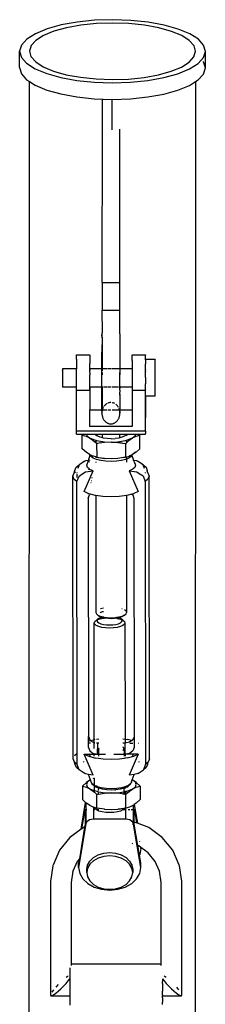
# Model space of a CAD drawing. Extents: x -128 to 129, y -112 to 118.
# Tile 7 of 7: x 0.6 to 3.26, y 103.49 to 117.54. Entities that reach past the tile are written whole.
import ezdxf

# ---------------------------------------------------------------- set-up
doc = ezdxf.new("R2010")
doc.units = 0
doc.header["$MEASUREMENT"] = 0
doc.layers.get('0').update_dxf_attribs({"linetype": 'CONTINUOUS'})

msp = doc.modelspace()

# ---------------------------------------------------------------- linework, layer by layer
for p, q in [((1.196, 117.468), (0.995, 117.412)), ((1.426, 117.51), (1.196, 117.468)), ((1.479, 117.466), (1.274, 117.429)), ((1.675, 117.535), (1.426, 117.51)), ((1.702, 117.489), (1.479, 117.466)), ((1.934, 117.543), (1.675, 117.535)), ((1.934, 117.496), (1.702, 117.489)), ((2.193, 117.534), (1.934, 117.543)), ((2.165, 117.488), (1.934, 117.496)), ((2.388, 117.465), (2.165, 117.488)), ((2.442, 117.509), (2.193, 117.534)), ((2.593, 117.427), (2.388, 117.465)), ((2.671, 117.467), (2.442, 117.509)), ((2.871, 117.41), (2.671, 117.467)), ((0.829, 117.344), (0.706, 117.267)), ((0.995, 117.412), (0.829, 117.344)), ((0.945, 117.318), (0.835, 117.248)), ((1.093, 117.379), (0.945, 117.318)), ((1.274, 117.429), (1.093, 117.379)), ((2.773, 117.377), (2.593, 117.427)), ((2.92, 117.316), (2.773, 117.377)), ((3.036, 117.342), (2.871, 117.41)), ((3.029, 117.246), (2.92, 117.316)), ((3.158, 117.264), (3.036, 117.342)), ((0.63, 117.182), (0.604, 117.094)), ((0.706, 117.267), (0.63, 117.182)), ((0.767, 117.173), (0.744, 117.094)), ((0.835, 117.248), (0.767, 117.173)), ((3.096, 117.17), (3.029, 117.246)), ((3.233, 117.179), (3.158, 117.264)), ((3.258, 117.091), (3.233, 117.179)), ((0.604, 117.094), (0.629, 117.006)), ((0.604, 116.859), (0.604, 117.094)), ((0.744, 117.094), (0.766, 117.016)), ((3.095, 117.013), (3.119, 117.092)), ((3.119, 117.092), (3.096, 117.17)), ((3.232, 117.004), (3.258, 117.091)), ((3.258, 116.856), (3.258, 117.091)), ((0.629, 117.006), (0.704, 116.922)), ((0.704, 116.922), (0.826, 116.844)), ((0.766, 117.016), (0.833, 116.94)), ((0.833, 116.94), (0.942, 116.87)), ((2.917, 116.868), (3.027, 116.937)), ((3.027, 116.937), (3.095, 117.013)), ((3.033, 116.841), (3.156, 116.919)), ((3.156, 116.919), (3.232, 117.004)), ((3.233, 116.944), (3.232, 116.946)), ((3.258, 116.856), (3.233, 116.944)), ((0.604, 116.859), (0.629, 116.771)), ((0.629, 116.771), (0.704, 116.687)), ((0.826, 116.844), (0.991, 116.775)), ((0.942, 116.87), (1.089, 116.809)), ((0.991, 116.775), (1.191, 116.719)), ((1.089, 116.809), (1.269, 116.758)), ((1.269, 116.758), (1.474, 116.721)), ((2.383, 116.72), (2.589, 116.757)), ((2.589, 116.757), (2.769, 116.807)), ((2.666, 116.718), (2.867, 116.773)), ((2.769, 116.807), (2.917, 116.868)), ((2.867, 116.773), (3.033, 116.841)), ((3.156, 116.684), (3.232, 116.768)), ((3.232, 116.768), (3.258, 116.856)), ((0.704, 116.687), (0.743, 116.661)), ((0.739, 102.642), (0.743, 116.661)), ((0.743, 116.661), (0.826, 116.609)), ((0.826, 116.609), (0.991, 116.54)), ((1.191, 116.719), (1.42, 116.677)), ((1.42, 116.677), (1.669, 116.651)), ((1.474, 116.721), (1.697, 116.698)), ((1.669, 116.651), (1.928, 116.642)), ((1.697, 116.698), (1.928, 116.69)), ((1.928, 116.69), (2.16, 116.697)), ((1.928, 116.642), (2.187, 116.651)), ((2.16, 116.697), (2.383, 116.72)), ((2.187, 116.651), (2.436, 116.676)), ((2.436, 116.676), (2.666, 116.718)), ((3.033, 116.606), (3.118, 116.66)), ((3.118, 116.66), (3.114, 102.824)), ((3.118, 116.66), (3.156, 116.684)), ((0.991, 116.54), (1.191, 116.484)), ((1.191, 116.484), (1.42, 116.442)), ((2.436, 116.441), (2.666, 116.482)), ((2.666, 116.482), (2.867, 116.538)), ((2.867, 116.538), (3.033, 116.606)), ((1.42, 116.442), (1.669, 116.416)), ((1.669, 116.416), (1.928, 116.407)), ((1.788, 115.981), (1.788, 116.412)), ((1.928, 116.407), (2.187, 116.416)), ((1.928, 115.97), (1.928, 116.407)), ((2.187, 116.416), (2.436, 116.441)), ((1.785, 113.794), (1.788, 115.981)), ((2.035, 113.794), (2.038, 115.979)), ((1.785, 113.794), (1.79, 113.794)), ((1.785, 113.794), (1.785, 113.401)), ((1.79, 113.768), (1.79, 113.794)), ((1.79, 113.794), (2.035, 113.794)), ((1.79, 113.71), (1.79, 113.74)), ((2.035, 113.401), (2.035, 113.794)), ((1.79, 113.611), (1.79, 113.645)), ((1.79, 113.54), (1.79, 113.576)), ((1.785, 113.401), (2.035, 113.401)), ((1.786, 113.08), (1.785, 113.401)), ((1.79, 113.435), (1.79, 113.47)), ((2.036, 113.062), (2.035, 113.401)), ((1.782, 113.013), (1.779, 112.799)), ((1.78, 113.048), (1.781, 113.056)), ((1.78, 113.039), (1.78, 113.048)), ((1.78, 113.03), (1.78, 113.039)), ((1.781, 113.022), (1.78, 113.03)), ((1.781, 113.056), (1.782, 113.065)), ((1.782, 113.013), (1.781, 113.022)), ((1.782, 113.065), (1.784, 113.073)), ((1.784, 113.004), (1.782, 113.013)), ((1.784, 113.073), (1.786, 113.08)), ((1.784, 113.004), (1.784, 113.073)), ((1.786, 112.998), (1.784, 113.004)), ((1.786, 112.563), (1.786, 112.998)), ((2.036, 113.062), (2.036, 113.056)), ((2.036, 113.056), (2.037, 113.048)), ((2.037, 113.022), (2.036, 113.016)), ((2.036, 113.016), (2.037, 112.799)), ((2.037, 113.048), (2.038, 113.039)), ((2.038, 113.039), (2.037, 113.03)), ((2.037, 113.03), (2.037, 113.022)), ((1.416, 112.758), (1.417, 112.762)), ((1.417, 112.742), (1.416, 112.758)), ((1.416, 112.73), (1.417, 112.742)), ((1.417, 112.7), (1.416, 112.73)), ((1.417, 112.7), (1.416, 112.68)), ((1.416, 112.68), (1.416, 112.563)), ((1.417, 112.762), (1.608, 112.762)), ((1.608, 112.758), (1.608, 112.762)), ((1.608, 112.758), (1.609, 112.742)), ((1.609, 112.742), (1.608, 112.73)), ((1.608, 112.73), (1.609, 112.7)), ((1.609, 112.7), (1.608, 112.68)), ((1.608, 112.68), (1.609, 112.637)), ((1.779, 112.563), (1.779, 112.799)), ((2.037, 112.799), (2.036, 112.599)), ((2.212, 112.68), (2.211, 112.612)), ((2.212, 112.762), (2.404, 112.762)), ((2.212, 112.762), (2.212, 112.758)), ((2.212, 112.742), (2.212, 112.758)), ((2.212, 112.73), (2.212, 112.742)), ((2.212, 112.7), (2.212, 112.73)), ((2.212, 112.68), (2.212, 112.7)), ((2.403, 112.73), (2.404, 112.743)), ((2.404, 112.7), (2.403, 112.73)), ((2.404, 112.691), (2.403, 112.68)), ((2.403, 112.68), (2.404, 112.671)), ((2.404, 112.762), (2.404, 112.758)), ((2.404, 112.743), (2.404, 112.758)), ((2.404, 112.695), (2.404, 112.7)), ((2.404, 112.691), (2.404, 112.695)), ((2.541, 112.695), (2.404, 112.695)), ((2.541, 112.695), (2.541, 112.692)), ((2.541, 112.68), (2.541, 112.692)), ((2.541, 112.671), (2.541, 112.68)), ((1.216, 112.563), (1.216, 112.562)), ((1.416, 112.563), (1.216, 112.563)), ((1.216, 112.562), (1.216, 112.556)), ((1.216, 112.556), (1.216, 112.551)), ((1.216, 112.551), (1.216, 112.54)), ((1.216, 112.533), (1.216, 112.54)), ((1.416, 112.301), (1.416, 112.563)), ((1.608, 112.612), (1.609, 112.637)), ((1.608, 112.563), (1.608, 112.612)), ((1.608, 112.562), (1.608, 112.563)), ((1.779, 112.563), (1.608, 112.563)), ((1.608, 112.559), (1.608, 112.562)), ((1.608, 112.562), (1.609, 112.559)), ((1.608, 112.559), (1.609, 112.559)), ((1.608, 112.559), (1.608, 112.556)), ((1.609, 112.559), (1.608, 112.556)), ((1.608, 112.556), (1.608, 112.551)), ((1.609, 112.546), (1.608, 112.551)), ((1.609, 112.54), (1.609, 112.546)), ((1.609, 112.54), (1.609, 112.533)), ((1.786, 112.563), (1.779, 112.563)), ((1.779, 112.301), (1.779, 112.563)), ((1.786, 112.533), (1.786, 112.563)), ((1.803, 112.563), (1.786, 112.563)), ((1.852, 112.563), (1.808, 112.563)), ((1.907, 112.563), (1.86, 112.563)), ((1.962, 112.563), (1.915, 112.563)), ((2.016, 112.563), (1.969, 112.563)), ((2.036, 112.563), (2.02, 112.563)), ((2.036, 112.599), (2.036, 112.563)), ((2.036, 112.563), (2.036, 112.545)), ((2.211, 112.563), (2.036, 112.563)), ((2.036, 112.545), (2.036, 112.533)), ((2.211, 112.612), (2.211, 112.563)), ((2.211, 112.563), (2.211, 112.301)), ((2.403, 112.612), (2.404, 112.634)), ((2.404, 112.583), (2.403, 112.612)), ((2.403, 112.559), (2.404, 112.562)), ((2.403, 112.559), (2.404, 112.559)), ((2.403, 112.559), (2.404, 112.556)), ((2.404, 112.671), (2.404, 112.648)), ((2.404, 112.648), (2.404, 112.634)), ((2.404, 112.563), (2.404, 112.583)), ((2.404, 112.562), (2.404, 112.563)), ((2.404, 112.559), (2.404, 112.562)), ((2.404, 112.556), (2.404, 112.559)), ((2.404, 112.556), (2.404, 112.552)), ((2.404, 112.546), (2.404, 112.552)), ((2.404, 112.544), (2.404, 112.546)), ((2.404, 112.54), (2.404, 112.544)), ((2.404, 112.533), (2.404, 112.54)), ((2.54, 112.583), (2.541, 112.602)), ((2.541, 112.544), (2.54, 112.583)), ((2.54, 112.522), (2.541, 112.544)), ((2.541, 112.648), (2.541, 112.671)), ((2.541, 112.634), (2.541, 112.648)), ((2.541, 112.602), (2.541, 112.634)), ((1.216, 112.533), (1.216, 112.507)), ((1.216, 112.507), (1.216, 112.477)), ((1.216, 112.477), (1.216, 112.443)), ((1.216, 112.443), (1.216, 112.324)), ((1.608, 112.529), (1.609, 112.533)), ((1.609, 112.508), (1.608, 112.529)), ((1.608, 112.443), (1.609, 112.477)), ((1.608, 112.439), (1.608, 112.443)), ((1.608, 112.409), (1.608, 112.439)), ((1.608, 112.347), (1.608, 112.409)), ((1.609, 112.508), (1.609, 112.488)), ((1.609, 112.488), (1.609, 112.477)), ((1.786, 112.477), (1.786, 112.508)), ((2.036, 112.533), (2.036, 112.508)), ((2.036, 112.488), (2.036, 112.508)), ((2.036, 112.477), (2.036, 112.488)), ((2.036, 112.312), (2.036, 112.477)), ((2.041, 112.477), (2.041, 112.508)), ((2.403, 112.53), (2.404, 112.533)), ((2.403, 112.53), (2.404, 112.522)), ((2.403, 112.455), (2.404, 112.522)), ((2.403, 112.439), (2.403, 112.455)), ((2.403, 112.439), (2.403, 112.386)), ((2.541, 112.478), (2.54, 112.522)), ((2.54, 112.455), (2.541, 112.478)), ((2.541, 112.41), (2.54, 112.455)), ((2.54, 112.386), (2.541, 112.41)), ((1.216, 112.324), (1.216, 112.308)), ((1.216, 112.308), (1.216, 112.301)), ((1.416, 112.301), (1.216, 112.301)), ((1.416, 112.258), (1.416, 112.301)), ((1.416, 111.671), (1.416, 112.258)), ((1.416, 112.258), (1.608, 112.258)), ((1.608, 112.346), (1.608, 112.347)), ((1.608, 112.324), (1.608, 112.346)), ((1.608, 112.308), (1.608, 112.324)), ((1.609, 112.301), (1.608, 112.308)), ((1.608, 112.301), (1.608, 112.308)), ((1.609, 112.301), (1.608, 112.258)), ((1.608, 112.258), (1.608, 112.301)), ((1.609, 112.301), (1.608, 112.301)), ((1.608, 112.258), (1.609, 111.975)), ((1.779, 112.301), (1.609, 112.301)), ((1.786, 112.301), (1.779, 112.301)), ((1.779, 112.2), (1.779, 112.301)), ((1.781, 112.217), (1.781, 112.289)), ((1.782, 112.226), (1.782, 112.298)), ((1.782, 112.191), (1.782, 112.263)), ((1.783, 112.235), (1.783, 112.301)), ((1.785, 112.243), (1.785, 112.301)), ((1.803, 112.301), (1.786, 112.301)), ((1.786, 112.249), (1.786, 112.301)), ((1.852, 112.301), (1.813, 112.301)), ((1.907, 112.301), (1.86, 112.301)), ((1.962, 112.301), (1.923, 112.301)), ((2.016, 112.301), (1.969, 112.301)), ((2.036, 112.301), (2.024, 112.301)), ((2.036, 112.312), (2.036, 112.301)), ((2.036, 112.255), (2.036, 112.301)), ((2.04, 112.301), (2.036, 112.301)), ((2.036, 112.255), (2.04, 112.301)), ((2.036, 112.255), (2.036, 112.231)), ((2.211, 112.301), (2.04, 112.301)), ((2.211, 112.301), (2.211, 112.258)), ((2.211, 112.258), (2.403, 112.258)), ((2.211, 112.258), (2.211, 111.975)), ((2.403, 112.386), (2.403, 112.346)), ((2.403, 112.321), (2.403, 112.346)), ((2.403, 112.263), (2.403, 112.321)), ((2.403, 112.263), (2.403, 112.258)), ((2.403, 112.217), (2.403, 112.258)), ((2.541, 112.343), (2.54, 112.386)), ((2.54, 112.321), (2.541, 112.343)), ((2.541, 112.282), (2.54, 112.321)), ((2.54, 112.263), (2.541, 112.282)), ((2.541, 112.231), (2.54, 112.263)), ((1.779, 112.2), (1.781, 112.209)), ((1.779, 111.984), (1.779, 112.2)), ((1.782, 112.226), (1.781, 112.217)), ((1.781, 112.217), (1.781, 112.209)), ((1.781, 112.209), (1.781, 112.2)), ((1.781, 112.2), (1.782, 112.191)), ((1.783, 112.235), (1.782, 112.226)), ((1.782, 112.191), (1.783, 112.183)), ((1.785, 112.243), (1.783, 112.235)), ((1.783, 112.183), (1.785, 112.174)), ((1.786, 112.249), (1.785, 112.243)), ((1.785, 112.174), (1.785, 112.243)), ((1.785, 112.174), (1.786, 112.168)), ((1.787, 111.975), (1.786, 112.168)), ((2.037, 112.226), (2.036, 112.231)), ((2.036, 112.2), (2.038, 112.209)), ((2.036, 112.2), (2.037, 112.191)), ((2.036, 112.186), (2.037, 112.191)), ((2.036, 112.186), (2.036, 112.148)), ((2.036, 112.148), (2.037, 111.984)), ((2.038, 112.217), (2.037, 112.226)), ((2.037, 112.191), (2.038, 112.2)), ((2.038, 112.209), (2.038, 112.217)), ((2.038, 112.2), (2.038, 112.209)), ((2.404, 112.185), (2.403, 112.217)), ((2.404, 112.17), (2.404, 112.185)), ((2.405, 111.902), (2.404, 112.17)), ((2.541, 112.17), (2.404, 112.17)), ((2.404, 112.17), (2.404, 111.902)), ((2.541, 112.217), (2.541, 112.231)), ((2.541, 112.194), (2.541, 112.217)), ((2.541, 112.185), (2.541, 112.194)), ((2.541, 112.173), (2.541, 112.185)), ((2.541, 112.17), (2.541, 112.173)), ((1.608, 111.737), (1.609, 111.975)), ((1.609, 111.975), (1.779, 111.975)), ((1.779, 111.984), (1.779, 111.975)), ((1.78, 111.968), (1.779, 111.975)), ((1.779, 111.975), (1.787, 111.975)), ((1.787, 111.975), (1.783, 111.967)), ((1.788, 111.985), (1.787, 111.975)), ((1.787, 111.975), (1.803, 111.975)), ((1.792, 111.994), (1.788, 111.985)), ((1.795, 112.002), (1.792, 111.994)), ((1.799, 112.01), (1.795, 112.002)), ((1.803, 112.017), (1.799, 112.01)), ((1.809, 112.026), (1.808, 112.025)), ((1.808, 111.975), (1.853, 111.975)), ((1.814, 112.033), (1.809, 112.026)), ((1.82, 112.04), (1.814, 112.033)), ((1.826, 112.046), (1.82, 112.04)), ((1.832, 112.052), (1.826, 112.046)), ((1.839, 112.057), (1.832, 112.052)), ((1.846, 112.062), (1.839, 112.057)), ((1.853, 112.066), (1.846, 112.062)), ((1.876, 112.076), (1.868, 112.074)), ((1.868, 111.975), (1.907, 111.975)), ((1.884, 112.078), (1.876, 112.076)), ((1.892, 112.08), (1.884, 112.078)), ((1.9, 112.081), (1.892, 112.08)), ((1.907, 112.081), (1.9, 112.081)), ((1.932, 112.078), (1.924, 112.08)), ((1.924, 111.975), (1.962, 111.975)), ((1.94, 112.076), (1.932, 112.078)), ((1.948, 112.074), (1.94, 112.076)), ((1.956, 112.07), (1.948, 112.074)), ((1.962, 112.067), (1.956, 112.07)), ((1.97, 111.975), (2.016, 111.975)), ((1.984, 112.052), (1.977, 112.057)), ((1.99, 112.046), (1.984, 112.052)), ((1.996, 112.04), (1.99, 112.046)), ((2.002, 112.033), (1.996, 112.04)), ((2.007, 112.026), (2.002, 112.033)), ((2.012, 112.018), (2.007, 112.026)), ((2.016, 112.012), (2.012, 112.018)), ((2.025, 111.994), (2.024, 111.995)), ((2.024, 111.975), (2.031, 111.976)), ((2.028, 111.985), (2.025, 111.994)), ((2.031, 111.976), (2.028, 111.985)), ((2.033, 111.967), (2.031, 111.976)), ((2.031, 111.976), (2.037, 111.975)), ((2.037, 111.984), (2.037, 111.975)), ((2.039, 111.975), (2.037, 111.984)), ((2.037, 111.968), (2.037, 111.975)), ((2.037, 111.975), (2.039, 111.975)), ((2.039, 111.975), (2.211, 111.975)), ((2.211, 111.975), (2.212, 111.737)), ((1.779, 111.959), (1.78, 111.968)), ((1.779, 111.959), (1.78, 111.948)), ((1.779, 111.941), (1.78, 111.944)), ((1.779, 111.941), (1.78, 111.938)), ((1.779, 111.931), (1.78, 111.934)), ((1.779, 111.931), (1.779, 111.929)), ((1.779, 111.929), (1.78, 111.922)), ((1.782, 111.957), (1.78, 111.948)), ((1.78, 111.948), (1.78, 111.944)), ((1.78, 111.938), (1.78, 111.935)), ((1.78, 111.935), (1.78, 111.934)), ((1.78, 111.922), (1.78, 111.919)), ((1.78, 111.919), (1.78, 111.91)), ((1.78, 111.91), (1.782, 111.9)), ((1.783, 111.967), (1.782, 111.957)), ((1.782, 111.9), (1.783, 111.891)), ((1.783, 111.891), (1.786, 111.882)), ((1.786, 111.882), (1.788, 111.873)), ((1.788, 111.873), (1.792, 111.864)), ((1.792, 111.864), (1.795, 111.855)), ((1.795, 111.855), (1.799, 111.847)), ((1.799, 111.847), (1.804, 111.839)), ((1.804, 111.839), (1.809, 111.832)), ((1.809, 111.832), (1.814, 111.825)), ((2.002, 111.825), (2.007, 111.832)), ((2.007, 111.832), (2.012, 111.839)), ((2.012, 111.839), (2.017, 111.847)), ((2.017, 111.847), (2.021, 111.855)), ((2.021, 111.855), (2.025, 111.864)), ((2.025, 111.864), (2.028, 111.873)), ((2.028, 111.873), (2.031, 111.882)), ((2.031, 111.882), (2.033, 111.891)), ((2.035, 111.957), (2.033, 111.967)), ((2.033, 111.891), (2.035, 111.9)), ((2.036, 111.948), (2.035, 111.957)), ((2.035, 111.9), (2.036, 111.91)), ((2.037, 111.959), (2.036, 111.948)), ((2.036, 111.948), (2.037, 111.941)), ((2.036, 111.91), (2.037, 111.919)), ((2.037, 111.959), (2.037, 111.968)), ((2.037, 111.948), (2.037, 111.959)), ((2.037, 111.941), (2.037, 111.948)), ((2.037, 111.941), (2.037, 111.938)), ((2.037, 111.933), (2.037, 111.938)), ((2.037, 111.934), (2.037, 111.938)), ((2.037, 111.931), (2.037, 111.934)), ((2.037, 111.933), (2.037, 111.931)), ((2.037, 111.931), (2.037, 111.929)), ((2.037, 111.925), (2.037, 111.929)), ((2.037, 111.919), (2.037, 111.925)), ((2.404, 111.902), (2.405, 111.902)), ((2.404, 111.902), (2.405, 111.868)), ((2.405, 111.868), (2.405, 111.902)), ((2.405, 111.825), (2.405, 111.868)), ((2.212, 111.737), (1.608, 111.737)), ((1.814, 111.825), (1.82, 111.818)), ((1.82, 111.818), (1.826, 111.811)), ((1.826, 111.811), (1.832, 111.806)), ((1.832, 111.806), (1.839, 111.8)), ((1.839, 111.8), (1.846, 111.795)), ((1.846, 111.795), (1.853, 111.791)), ((1.853, 111.791), (1.861, 111.787)), ((1.861, 111.787), (1.868, 111.784)), ((1.868, 111.784), (1.876, 111.781)), ((1.876, 111.781), (1.884, 111.779)), ((1.884, 111.779), (1.892, 111.778)), ((1.892, 111.778), (1.9, 111.777)), ((1.9, 111.777), (1.908, 111.777)), ((1.908, 111.777), (1.916, 111.777)), ((1.916, 111.777), (1.924, 111.778)), ((1.924, 111.778), (1.932, 111.779)), ((1.932, 111.779), (1.94, 111.781)), ((1.94, 111.781), (1.948, 111.784)), ((1.948, 111.784), (1.956, 111.787)), ((1.956, 111.787), (1.963, 111.791)), ((1.963, 111.791), (1.97, 111.795)), ((1.97, 111.795), (1.977, 111.8)), ((1.977, 111.8), (1.984, 111.806)), ((1.984, 111.806), (1.99, 111.812)), ((1.99, 111.812), (1.996, 111.818)), ((1.996, 111.818), (2.002, 111.825)), ((2.404, 111.672), (2.405, 111.796)), ((2.405, 111.796), (2.405, 111.825)), ((2.404, 111.672), (1.416, 111.671)), ((1.417, 111.646), (1.416, 111.671)), ((1.417, 111.63), (1.417, 111.646)), ((1.417, 111.63), (1.517, 111.63)), ((1.517, 111.63), (1.499, 111.614)), ((1.499, 111.422), (1.499, 111.614)), ((1.499, 111.614), (1.554, 111.6)), ((1.517, 111.63), (1.557, 111.63)), ((1.554, 111.6), (1.602, 111.577)), ((1.557, 111.63), (1.566, 111.606)), ((1.557, 111.63), (1.691, 111.63)), ((1.566, 111.606), (1.602, 111.577)), ((1.602, 111.577), (1.658, 111.552)), ((1.602, 111.577), (1.649, 111.544)), ((1.658, 111.552), (1.691, 111.543)), ((1.691, 111.63), (1.691, 111.606)), ((1.691, 111.63), (1.694, 111.63)), ((1.699, 111.618), (1.694, 111.63)), ((1.694, 111.63), (1.705, 111.63)), ((1.705, 111.613), (1.699, 111.618)), ((1.705, 111.63), (1.705, 111.613)), ((1.705, 111.63), (1.787, 111.63)), ((1.721, 111.6), (1.705, 111.613)), ((1.705, 111.613), (1.705, 111.601)), ((1.755, 111.585), (1.721, 111.6)), ((1.787, 111.577), (1.755, 111.585)), ((1.787, 111.63), (2.037, 111.631)), ((1.787, 111.611), (1.787, 111.63)), ((1.787, 111.578), (1.787, 111.611)), ((1.787, 111.577), (1.787, 111.578)), ((1.801, 111.573), (1.787, 111.577)), ((1.854, 111.566), (1.801, 111.573)), ((1.91, 111.563), (1.854, 111.566)), ((1.91, 111.563), (1.967, 111.566)), ((2.02, 111.573), (1.967, 111.566)), ((2.02, 111.573), (2.021, 111.574)), ((2.037, 111.578), (2.021, 111.574)), ((2.037, 111.631), (2.117, 111.631)), ((2.037, 111.578), (2.037, 111.631)), ((2.066, 111.585), (2.037, 111.578)), ((2.101, 111.6), (2.066, 111.585)), ((2.117, 111.614), (2.101, 111.6)), ((2.117, 111.614), (2.117, 111.631)), ((2.117, 111.631), (2.127, 111.631)), ((2.123, 111.618), (2.117, 111.614)), ((2.127, 111.631), (2.123, 111.618)), ((2.127, 111.631), (2.13, 111.631)), ((2.13, 111.631), (2.13, 111.606)), ((2.13, 111.631), (2.264, 111.631)), ((2.13, 111.544), (2.162, 111.552)), ((2.162, 111.552), (2.219, 111.577)), ((2.171, 111.544), (2.219, 111.577)), ((2.219, 111.577), (2.255, 111.606)), ((2.219, 111.577), (2.267, 111.6)), ((2.255, 111.606), (2.264, 111.631)), ((2.264, 111.631), (2.305, 111.631)), ((2.267, 111.6), (2.322, 111.615)), ((2.322, 111.615), (2.305, 111.631)), ((2.305, 111.631), (2.404, 111.631)), ((2.323, 111.422), (2.322, 111.615)), ((2.404, 111.672), (2.404, 111.646)), ((2.404, 111.646), (2.404, 111.639)), ((2.404, 111.631), (2.404, 111.639)), ((1.554, 111.372), (1.499, 111.422)), ((1.649, 111.544), (1.678, 111.518)), ((1.678, 111.518), (1.691, 111.53)), ((1.678, 111.518), (1.691, 111.505)), ((1.691, 111.543), (1.691, 111.53)), ((1.691, 111.543), (1.703, 111.54)), ((1.691, 111.53), (1.691, 111.505)), ((1.691, 111.505), (1.702, 111.496)), ((1.7, 111.538), (1.703, 111.54)), ((1.702, 111.496), (1.721, 111.5)), ((1.702, 111.496), (1.704, 111.494)), ((1.703, 111.54), (1.732, 111.533)), ((1.815, 111.511), (1.704, 111.494)), ((1.704, 111.494), (1.705, 111.301)), ((1.732, 111.533), (1.818, 111.521)), ((1.755, 111.507), (1.801, 111.513)), ((1.91, 111.517), (1.815, 111.511)), ((1.818, 111.521), (1.91, 111.517)), ((1.91, 111.517), (2.003, 111.521)), ((1.91, 111.517), (2.006, 111.511)), ((2.003, 111.521), (2.089, 111.533)), ((2.006, 111.511), (2.116, 111.494)), ((2.023, 111.513), (2.066, 111.507)), ((2.089, 111.533), (2.119, 111.541)), ((2.101, 111.501), (2.119, 111.496)), ((2.116, 111.494), (2.119, 111.496)), ((2.116, 111.494), (2.116, 111.301)), ((2.119, 111.541), (2.13, 111.544)), ((2.119, 111.541), (2.123, 111.538)), ((2.119, 111.496), (2.13, 111.507)), ((2.13, 111.544), (2.13, 111.531)), ((2.13, 111.531), (2.144, 111.519)), ((2.13, 111.531), (2.13, 111.507)), ((2.13, 111.507), (2.144, 111.519)), ((2.144, 111.519), (2.171, 111.544)), ((2.323, 111.422), (2.267, 111.372)), ((1.602, 111.339), (1.554, 111.372)), ((1.602, 111.339), (1.571, 111.364)), ((1.586, 111.255), (1.614, 111.333)), ((1.614, 111.333), (1.602, 111.339)), ((1.619, 111.331), (1.614, 111.333)), ((1.626, 111.313), (1.619, 111.331)), ((1.65, 111.316), (1.619, 111.331)), ((1.655, 111.289), (1.626, 111.313)), ((1.658, 111.314), (1.65, 111.316)), ((1.702, 111.268), (1.655, 111.289)), ((1.692, 111.305), (1.658, 111.314)), ((1.692, 111.305), (1.692, 111.291)), ((1.703, 111.302), (1.692, 111.305)), ((1.705, 111.301), (1.703, 111.302)), ((1.705, 111.301), (1.815, 111.284)), ((1.732, 111.294), (1.705, 111.301)), ((1.815, 111.284), (1.732, 111.294)), ((1.818, 111.282), (1.815, 111.284)), ((1.91, 111.278), (1.818, 111.282)), ((2.003, 111.282), (1.91, 111.278)), ((2.006, 111.284), (2.003, 111.282)), ((2.114, 111.301), (2.006, 111.284)), ((2.089, 111.295), (2.006, 111.284)), ((2.089, 111.295), (2.114, 111.301)), ((2.115, 111.301), (2.114, 111.301)), ((2.115, 111.301), (2.116, 111.301)), ((2.116, 111.301), (2.13, 111.305)), ((2.13, 111.273), (2.119, 111.268)), ((2.13, 111.305), (2.172, 111.316)), ((2.13, 111.305), (2.13, 111.281)), ((2.166, 111.289), (2.13, 111.273)), ((2.13, 111.273), (2.13, 111.231)), ((2.196, 111.313), (2.166, 111.289)), ((2.172, 111.318), (2.171, 111.317)), ((2.203, 111.332), (2.172, 111.318)), ((2.172, 111.318), (2.172, 111.316)), ((2.203, 111.332), (2.196, 111.313)), ((2.208, 111.334), (2.203, 111.332)), ((2.219, 111.339), (2.208, 111.334)), ((2.236, 111.255), (2.208, 111.334)), ((2.267, 111.372), (2.219, 111.339)), ((2.255, 111.368), (2.219, 111.339)), ((2.259, 111.377), (2.255, 111.368)), ((1.395, 111.111), (1.412, 111.157)), ((1.412, 111.157), (1.454, 111.19)), ((1.454, 111.19), (1.434, 111.14)), ((1.508, 111.227), (1.454, 111.19)), ((1.526, 111.238), (1.508, 111.227)), ((1.526, 111.238), (1.533, 111.243)), ((1.533, 111.243), (1.536, 111.243)), ((1.545, 111.248), (1.536, 111.243)), ((1.586, 111.255), (1.545, 111.248)), ((1.563, 111.186), (1.586, 111.255)), ((1.574, 111.156), (1.563, 111.186)), ((1.598, 111.136), (1.574, 111.156)), ((1.598, 111.136), (1.59, 111.116)), ((1.591, 111.23), (1.601, 111.239)), ((1.608, 111.258), (1.597, 111.256)), ((1.609, 111.127), (1.598, 111.136)), ((1.692, 111.234), (1.692, 111.223)), ((1.763, 111.252), (1.702, 111.268)), ((1.834, 111.242), (1.763, 111.252)), ((1.911, 111.239), (1.834, 111.242)), ((1.987, 111.243), (1.911, 111.239)), ((2.058, 111.253), (1.987, 111.243)), ((2.119, 111.268), (2.058, 111.253)), ((2.224, 111.137), (2.213, 111.127)), ((2.236, 111.255), (2.224, 111.257)), ((2.248, 111.156), (2.224, 111.137)), ((2.228, 111.128), (2.224, 111.137)), ((2.278, 111.248), (2.236, 111.255)), ((2.248, 111.217), (2.236, 111.255)), ((2.242, 111.222), (2.248, 111.217)), ((2.248, 111.217), (2.26, 111.186)), ((2.26, 111.186), (2.248, 111.156)), ((2.278, 111.248), (2.289, 111.243)), ((2.288, 111.242), (2.278, 111.248)), ((2.296, 111.238), (2.289, 111.243)), ((2.315, 111.227), (2.296, 111.238)), ((2.369, 111.19), (2.315, 111.227)), ((2.369, 111.19), (2.41, 111.157)), ((2.39, 111.139), (2.369, 111.19)), ((2.41, 111.157), (2.428, 111.111)), ((1.365, 111.032), (1.384, 111.08)), ((1.368, 106.997), (1.365, 111.032)), ((1.384, 110.984), (1.365, 111.032)), ((1.384, 111.08), (1.395, 111.111)), ((1.384, 111.08), (1.401, 111.094)), ((1.422, 111.083), (1.422, 111.075)), ((1.422, 111.057), (1.422, 111.011)), ((1.422, 110.953), (1.453, 111.032)), ((1.453, 111.032), (1.507, 111.069)), ((1.507, 111.069), (1.544, 111.09)), ((1.524, 110.809), (1.654, 111.107)), ((1.544, 111.09), (1.654, 111.107)), ((1.654, 111.107), (1.609, 111.127)), ((1.635, 111.008), (1.643, 111.01)), ((2.213, 111.127), (2.167, 111.107)), ((2.167, 111.107), (2.298, 110.81)), ((2.167, 111.107), (2.242, 111.096)), ((2.242, 111.096), (2.24, 111.1)), ((2.242, 111.096), (2.277, 111.09)), ((2.277, 111.09), (2.314, 111.069)), ((2.314, 111.069), (2.368, 111.033)), ((2.368, 111.033), (2.4, 110.953)), ((2.401, 111.074), (2.401, 111.082)), ((2.421, 111.095), (2.438, 111.08)), ((2.438, 111.08), (2.428, 111.111)), ((2.438, 111.08), (2.457, 111.032)), ((2.457, 111.032), (2.438, 110.985)), ((2.46, 106.998), (2.457, 111.032)), ((1.422, 110.953), (1.384, 110.984)), ((1.425, 107.076), (1.422, 110.953)), ((1.627, 110.937), (1.62, 110.933)), ((1.627, 110.967), (1.633, 110.967)), ((2.438, 110.985), (2.4, 110.953)), ((2.4, 110.953), (2.401, 110.962)), ((2.4, 110.953), (2.403, 106.919)), ((1.585, 110.783), (1.524, 110.809)), ((1.585, 110.783), (1.585, 110.773)), ((1.591, 110.78), (1.585, 110.783)), ((1.585, 110.715), (1.602, 110.762)), ((1.585, 110.715), (1.588, 107.315)), ((1.617, 110.773), (1.591, 110.78)), ((1.598, 110.809), (1.597, 110.809)), ((1.617, 110.773), (1.602, 110.762)), ((1.684, 110.756), (1.617, 110.773)), ((1.692, 110.755), (1.684, 110.756)), ((1.692, 110.755), (1.693, 109.085)), ((1.794, 110.74), (1.692, 110.755)), ((1.911, 110.735), (1.794, 110.74)), ((2.028, 110.74), (1.911, 110.735)), ((2.131, 110.755), (2.028, 110.74)), ((2.137, 110.756), (2.131, 110.755)), ((2.131, 110.755), (2.132, 109.085)), ((2.205, 110.773), (2.137, 110.756)), ((2.231, 110.78), (2.205, 110.773)), ((2.205, 110.773), (2.22, 110.762)), ((2.22, 110.762), (2.237, 110.715)), ((2.238, 110.783), (2.231, 110.78)), ((2.237, 110.715), (2.24, 107.313)), ((2.298, 110.81), (2.238, 110.783)), ((2.238, 110.773), (2.238, 110.783)), ((1.693, 109.085), (1.701, 109.066)), ((1.701, 109.066), (1.722, 109.048)), ((1.722, 109.048), (1.757, 109.032)), ((1.722, 109.048), (1.759, 109.025)), ((1.757, 109.082), (1.759, 109.085)), ((1.757, 109.032), (1.803, 109.021)), ((1.803, 109.149), (1.758, 109.138)), ((1.759, 109.085), (1.787, 109.097)), ((1.782, 109.014), (1.759, 109.025)), ((1.787, 109.097), (1.803, 109.101)), ((2.022, 109.021), (2.068, 109.033)), ((2.066, 109.025), (2.038, 109.012)), ((2.067, 109.138), (2.066, 109.138)), ((2.102, 109.048), (2.066, 109.025)), ((2.078, 109.035), (2.066, 109.025)), ((2.067, 109.084), (2.067, 109.084)), ((2.068, 109.033), (2.102, 109.048)), ((2.102, 109.048), (2.124, 109.066)), ((2.124, 109.105), (2.103, 109.122)), ((2.124, 109.066), (2.132, 109.085)), ((1.67, 108.937), (1.678, 108.956)), ((1.677, 108.917), (1.67, 108.937)), ((1.671, 107.27), (1.67, 108.937)), ((1.699, 108.9), (1.677, 108.917)), ((1.678, 108.956), (1.7, 108.974)), ((1.734, 108.884), (1.699, 108.9)), ((1.7, 108.974), (1.736, 108.997)), ((1.7, 108.974), (1.718, 108.983)), ((1.718, 108.983), (1.712, 108.967)), ((1.712, 108.967), (1.718, 108.952)), ((1.736, 108.997), (1.718, 108.983)), ((1.718, 108.983), (1.734, 108.989)), ((1.718, 108.952), (1.736, 108.937)), ((1.734, 108.989), (1.78, 109.001)), ((1.779, 108.872), (1.734, 108.884)), ((1.764, 109.01), (1.736, 108.997)), ((1.736, 108.937), (1.764, 108.925)), ((1.782, 109.014), (1.764, 109.01)), ((1.764, 108.925), (1.8, 108.915)), ((1.78, 109.001), (1.812, 109.006)), ((1.783, 109.015), (1.782, 109.014)), ((1.787, 109.012), (1.783, 109.015)), ((1.812, 109.006), (1.787, 109.012)), ((1.8, 108.915), (1.843, 108.909)), ((1.803, 109.021), (1.805, 109.02)), ((1.807, 109.02), (1.805, 109.02)), ((1.807, 109.02), (1.856, 109.013)), ((1.824, 109.003), (1.812, 109.006)), ((1.867, 108.997), (1.824, 109.003)), ((1.835, 109.009), (1.85, 109.009)), ((1.843, 108.909), (1.889, 108.907)), ((1.856, 109.013), (1.912, 109.011)), ((1.912, 108.995), (1.867, 108.997)), ((1.889, 108.907), (1.935, 108.909)), ((1.912, 109.011), (1.969, 109.013)), ((1.958, 108.997), (1.912, 108.995)), ((1.935, 108.909), (1.978, 108.915)), ((1.995, 109.002), (1.958, 108.997)), ((1.969, 109.013), (1.991, 109.016)), ((1.978, 108.915), (2.015, 108.925)), ((1.991, 109.016), (2.022, 109.021)), ((2.011, 109.011), (1.991, 109.016)), ((1.995, 109.002), (1.999, 109.001)), ((2.001, 109.003), (1.999, 109.001)), ((1.999, 109.001), (2.045, 108.989)), ((2.044, 108.884), (1.999, 108.872)), ((2.02, 109.007), (2.001, 109.003)), ((2.015, 108.925), (2.043, 108.937)), ((2.038, 109.012), (2.02, 109.007)), ((2.043, 108.997), (2.02, 109.007)), ((2.061, 108.983), (2.043, 108.997)), ((2.08, 108.974), (2.043, 108.997)), ((2.043, 108.937), (2.061, 108.952)), ((2.079, 108.9), (2.044, 108.884)), ((2.045, 108.989), (2.061, 108.983)), ((2.067, 108.967), (2.061, 108.983)), ((2.061, 108.983), (2.08, 108.974)), ((2.061, 108.952), (2.067, 108.967)), ((2.101, 108.918), (2.079, 108.9)), ((2.08, 108.974), (2.101, 108.956)), ((2.101, 108.956), (2.109, 108.937)), ((2.109, 108.937), (2.101, 108.918)), ((2.109, 108.937), (2.11, 107.278)), ((1.832, 108.865), (1.779, 108.872)), ((1.889, 108.862), (1.832, 108.865)), ((1.946, 108.865), (1.889, 108.862)), ((1.999, 108.872), (1.946, 108.865)), ((1.587, 107.157), (1.588, 107.315)), ((1.588, 107.315), (1.605, 107.267)), ((1.594, 107.25), (1.593, 107.249)), ((1.609, 107.253), (1.594, 107.25)), ((1.617, 107.22), (1.596, 107.22)), ((1.605, 107.267), (1.621, 107.256)), ((1.671, 107.27), (1.621, 107.256)), ((1.621, 107.256), (1.653, 107.233)), ((1.653, 107.233), (1.671, 107.229)), ((1.671, 107.22), (1.658, 107.22)), ((1.679, 107.271), (1.671, 107.27)), ((1.671, 107.229), (1.671, 107.27)), ((1.671, 107.229), (1.679, 107.228)), ((1.671, 107.22), (1.671, 107.229)), ((1.679, 107.22), (1.671, 107.22)), ((1.671, 107.142), (1.671, 107.22)), ((1.7, 107.276), (1.735, 107.281)), ((1.7, 107.224), (1.719, 107.22)), ((1.719, 107.22), (1.7, 107.22)), ((1.718, 107.062), (1.719, 107.22)), ((1.735, 107.22), (1.719, 107.22)), ((2.08, 107.283), (2.11, 107.278)), ((2.11, 107.22), (2.08, 107.22)), ((2.11, 107.278), (2.141, 107.274)), ((2.11, 107.278), (2.11, 107.22)), ((2.175, 107.233), (2.11, 107.22)), ((2.11, 107.196), (2.11, 107.22)), ((2.11, 107.133), (2.11, 107.196)), ((2.208, 107.257), (2.141, 107.274)), ((2.208, 107.257), (2.175, 107.233)), ((2.18, 107.22), (2.223, 107.22)), ((2.223, 107.268), (2.208, 107.257)), ((2.223, 107.253), (2.208, 107.257)), ((2.24, 107.313), (2.223, 107.268)), ((2.24, 107.313), (2.24, 107.157)), ((2.3, 107.219), (2.301, 107.22)), ((1.387, 107.045), (1.425, 107.076)), ((1.425, 106.918), (1.425, 107.076)), ((1.657, 106.764), (1.527, 107.062)), ((1.527, 107.062), (1.594, 107.033)), ((1.527, 107.062), (1.597, 107.062)), ((1.587, 107.157), (1.605, 107.11)), ((1.594, 107.069), (1.597, 107.062)), ((1.597, 107.062), (1.61, 107.033)), ((1.597, 107.062), (1.671, 107.062)), ((1.605, 107.11), (1.653, 107.075)), ((1.653, 107.075), (1.671, 107.071)), ((1.671, 107.071), (1.718, 107.062)), ((1.671, 107.062), (1.671, 107.071)), ((1.671, 107.033), (1.671, 107.062)), ((1.671, 107.062), (1.718, 107.062)), ((1.718, 107.062), (1.732, 107.062)), ((1.735, 107.15), (1.732, 107.141)), ((1.732, 107.141), (1.732, 107.07)), ((1.732, 107.141), (1.735, 107.132)), ((1.732, 107.066), (1.732, 107.062)), ((1.732, 107.062), (1.732, 107.033)), ((1.732, 107.062), (1.829, 107.062)), ((1.952, 107.062), (2.096, 107.062)), ((2.09, 107.157), (2.081, 107.165)), ((2.081, 107.118), (2.09, 107.125)), ((2.096, 107.141), (2.09, 107.157)), ((2.09, 107.125), (2.096, 107.141)), ((2.096, 107.141), (2.096, 107.069)), ((2.096, 107.066), (2.096, 107.062)), ((2.096, 107.062), (2.096, 107.033)), ((2.096, 107.062), (2.11, 107.062)), ((2.11, 107.062), (2.11, 107.133)), ((2.175, 107.075), (2.11, 107.062)), ((2.11, 107.062), (2.11, 107.033)), ((2.232, 107.062), (2.11, 107.062)), ((2.3, 107.062), (2.171, 106.764)), ((2.223, 107.11), (2.175, 107.075)), ((2.219, 107.033), (2.232, 107.062)), ((2.24, 107.157), (2.223, 107.11)), ((2.232, 107.062), (2.235, 107.069)), ((2.3, 107.062), (2.232, 107.062)), ((2.234, 107.033), (2.3, 107.062)), ((1.387, 106.949), (1.368, 106.997)), ((1.387, 107.044), (1.387, 107.045)), ((1.425, 106.918), (1.387, 106.949)), ((1.398, 106.918), (1.387, 106.949)), ((1.415, 106.873), (1.398, 106.918)), ((1.456, 106.839), (1.425, 106.918)), ((1.511, 106.961), (1.52, 106.955)), ((1.594, 107.033), (1.687, 107.008)), ((1.732, 107.002), (1.687, 107.008)), ((1.732, 107.008), (1.732, 107.002)), ((1.796, 106.993), (1.732, 107.002)), ((1.913, 106.988), (1.796, 106.993)), ((2.031, 106.993), (1.913, 106.988)), ((2.096, 107.002), (2.031, 106.993)), ((2.096, 107.009), (2.096, 107.002)), ((2.11, 107.004), (2.096, 107.002)), ((2.11, 107.009), (2.11, 107.004)), ((2.14, 107.009), (2.11, 107.004)), ((2.14, 107.009), (2.234, 107.033)), ((2.308, 106.955), (2.318, 106.961)), ((2.403, 106.919), (2.372, 106.839)), ((2.441, 106.95), (2.403, 106.919)), ((2.431, 106.918), (2.413, 106.873)), ((2.431, 106.918), (2.441, 106.95)), ((2.46, 106.998), (2.441, 106.95)), ((1.456, 106.839), (1.415, 106.873)), ((1.51, 106.803), (1.456, 106.839)), ((1.536, 106.786), (1.51, 106.803)), ((1.547, 106.781), (1.536, 106.786)), ((1.59, 106.775), (1.547, 106.781)), ((1.618, 106.696), (1.59, 106.775)), ((1.657, 106.764), (1.59, 106.775)), ((2.239, 106.775), (2.171, 106.764)), ((2.211, 106.696), (2.239, 106.775)), ((2.281, 106.782), (2.239, 106.775)), ((2.292, 106.787), (2.281, 106.782)), ((2.292, 106.787), (2.318, 106.803)), ((2.318, 106.803), (2.372, 106.839)), ((2.413, 106.873), (2.372, 106.839)), ((1.558, 106.658), (1.503, 106.607)), ((1.606, 106.691), (1.558, 106.658)), ((1.57, 106.662), (1.558, 106.631)), ((1.606, 106.691), (1.57, 106.662)), ((1.618, 106.696), (1.606, 106.691)), ((1.628, 106.669), (1.618, 106.696)), ((1.627, 106.668), (1.628, 106.669)), ((1.637, 106.643), (1.627, 106.668)), ((1.644, 106.631), (1.637, 106.643)), ((1.665, 106.619), (1.637, 106.643)), ((1.663, 106.716), (1.66, 106.715)), ((1.66, 106.712), (1.66, 106.715)), ((1.663, 106.716), (1.664, 106.716)), ((1.664, 106.716), (1.666, 106.717)), ((1.666, 106.717), (1.672, 106.719)), ((1.672, 106.718), (1.666, 106.717)), ((1.672, 106.617), (1.672, 106.719)), ((2.192, 106.643), (2.163, 106.62)), ((2.185, 106.631), (2.192, 106.643)), ((2.202, 106.668), (2.192, 106.643)), ((2.202, 106.668), (2.211, 106.696)), ((2.223, 106.691), (2.211, 106.696)), ((2.259, 106.662), (2.223, 106.691)), ((2.271, 106.658), (2.223, 106.691)), ((2.271, 106.631), (2.259, 106.662)), ((2.326, 106.608), (2.271, 106.658)), ((1.503, 106.607), (1.558, 106.593)), ((1.503, 106.607), (1.503, 106.415)), ((1.558, 106.631), (1.57, 106.599)), ((1.558, 106.593), (1.605, 106.57)), ((1.57, 106.599), (1.605, 106.57)), ((1.605, 106.57), (1.662, 106.545)), ((1.605, 106.57), (1.653, 106.537)), ((1.672, 106.608), (1.644, 106.631)), ((1.653, 106.537), (1.672, 106.52)), ((1.662, 106.545), (1.672, 106.543)), ((1.672, 106.617), (1.665, 106.619)), ((1.709, 106.6), (1.672, 106.617)), ((1.672, 106.608), (1.672, 106.617)), ((1.693, 106.594), (1.672, 106.608)), ((1.672, 106.553), (1.672, 106.608)), ((1.672, 106.52), (1.672, 106.543)), ((1.672, 106.543), (1.707, 106.534)), ((1.672, 106.52), (1.706, 106.489)), ((1.709, 106.587), (1.693, 106.594)), ((1.701, 106.615), (1.702, 106.611)), ((1.702, 106.611), (1.701, 106.611)), ((1.701, 106.529), (1.707, 106.534)), ((1.702, 106.611), (1.709, 106.606)), ((1.706, 106.489), (1.732, 106.496)), ((1.707, 106.534), (1.732, 106.527)), ((1.709, 106.604), (1.709, 106.606)), ((1.709, 106.604), (1.709, 106.6)), ((1.711, 106.599), (1.709, 106.6)), ((1.709, 106.6), (1.709, 106.587)), ((1.709, 106.587), (1.709, 106.582)), ((1.734, 106.576), (1.709, 106.587)), ((1.72, 106.597), (1.711, 106.599)), ((1.72, 106.597), (1.724, 106.593)), ((1.723, 106.593), (1.72, 106.597)), ((1.732, 106.594), (1.72, 106.597)), ((1.724, 106.593), (1.723, 106.593)), ((1.724, 106.593), (1.728, 106.591)), ((1.732, 106.589), (1.728, 106.591)), ((1.732, 106.589), (1.732, 106.594)), ((1.77, 106.584), (1.732, 106.594)), ((1.736, 106.588), (1.732, 106.589)), ((1.734, 106.576), (1.732, 106.589)), ((1.732, 106.589), (1.736, 106.586)), ((1.732, 106.547), (1.734, 106.576)), ((1.732, 106.496), (1.732, 106.527)), ((1.732, 106.527), (1.736, 106.526)), ((1.732, 106.491), (1.818, 106.505)), ((1.732, 106.496), (1.736, 106.497)), ((1.732, 106.491), (1.732, 106.496)), ((1.787, 106.562), (1.734, 106.576)), ((1.735, 106.532), (1.736, 106.532)), ((1.736, 106.526), (1.822, 106.514)), ((1.84, 106.574), (1.77, 106.584)), ((1.848, 106.554), (1.787, 106.562)), ((1.818, 106.505), (1.914, 106.51)), ((1.822, 106.514), (1.914, 106.51)), ((1.914, 106.571), (1.84, 106.574)), ((1.914, 106.551), (1.848, 106.554)), ((1.988, 106.574), (1.914, 106.571)), ((1.965, 106.553), (1.914, 106.551)), ((1.914, 106.51), (2.006, 106.514)), ((2.01, 106.505), (1.914, 106.51)), ((1.965, 106.553), (1.974, 106.555)), ((1.98, 106.554), (1.974, 106.555)), ((2.042, 106.562), (1.98, 106.554)), ((2.058, 106.584), (1.988, 106.574)), ((2.006, 106.514), (2.092, 106.526)), ((2.097, 106.491), (2.01, 106.505)), ((2.095, 106.576), (2.042, 106.562)), ((2.046, 106.57), (2.056, 106.575)), ((2.056, 106.575), (2.069, 106.578)), ((2.07, 106.578), (2.056, 106.575)), ((2.092, 106.593), (2.058, 106.584)), ((2.069, 106.578), (2.087, 106.585)), ((2.087, 106.585), (2.07, 106.578)), ((2.081, 106.58), (2.087, 106.585)), ((2.081, 106.58), (2.081, 106.579)), ((2.081, 106.499), (2.093, 106.497)), ((2.09, 106.588), (2.087, 106.585)), ((2.09, 106.588), (2.092, 106.593)), ((2.09, 106.588), (2.097, 106.59)), ((2.09, 106.531), (2.095, 106.532)), ((2.097, 106.594), (2.092, 106.593)), ((2.092, 106.526), (2.097, 106.527)), ((2.093, 106.497), (2.097, 106.496)), ((2.097, 106.577), (2.095, 106.576)), ((2.109, 106.597), (2.097, 106.594)), ((2.097, 106.59), (2.097, 106.594)), ((2.1, 106.591), (2.097, 106.59)), ((2.097, 106.577), (2.097, 106.59)), ((2.111, 106.583), (2.097, 106.577)), ((2.097, 106.537), (2.097, 106.577)), ((2.097, 106.527), (2.111, 106.531)), ((2.097, 106.496), (2.097, 106.527)), ((2.097, 106.491), (2.097, 106.496)), ((2.097, 106.496), (2.111, 106.492)), ((2.104, 106.594), (2.1, 106.591)), ((2.104, 106.594), (2.109, 106.597)), ((2.106, 106.593), (2.104, 106.594)), ((2.109, 106.597), (2.106, 106.593)), ((2.111, 106.598), (2.109, 106.597)), ((2.117, 106.599), (2.111, 106.598)), ((2.111, 106.598), (2.111, 106.587)), ((2.135, 106.594), (2.111, 106.583)), ((2.111, 106.583), (2.111, 106.572)), ((2.111, 106.531), (2.123, 106.534)), ((2.111, 106.531), (2.111, 106.492)), ((2.121, 106.601), (2.117, 106.599)), ((2.163, 106.62), (2.121, 106.601)), ((2.121, 106.598), (2.121, 106.601)), ((2.123, 106.534), (2.166, 106.545)), ((2.123, 106.534), (2.147, 106.512)), ((2.123, 106.489), (2.147, 106.512)), ((2.135, 106.594), (2.157, 106.608)), ((2.147, 106.512), (2.175, 106.537)), ((2.185, 106.631), (2.157, 106.608)), ((2.166, 106.545), (2.223, 106.57)), ((2.175, 106.537), (2.223, 106.57)), ((2.223, 106.57), (2.259, 106.599)), ((2.223, 106.57), (2.271, 106.593)), ((2.259, 106.599), (2.271, 106.631)), ((2.271, 106.593), (2.326, 106.608)), ((2.326, 106.608), (2.326, 106.415)), ((1.483, 105.991), (1.547, 106.375)), ((1.547, 106.375), (1.503, 106.415)), ((1.551, 106.371), (1.547, 106.375)), ((1.551, 106.371), (1.551, 106.268)), ((1.558, 106.365), (1.551, 106.371)), ((1.606, 106.332), (1.558, 106.365)), ((1.706, 106.489), (1.708, 106.487)), ((1.708, 106.487), (1.732, 106.491)), ((1.708, 106.294), (1.708, 106.487)), ((1.732, 106.488), (1.732, 106.491)), ((2.111, 106.488), (2.097, 106.491)), ((2.111, 106.492), (2.111, 106.488)), ((2.111, 106.492), (2.123, 106.489)), ((2.12, 106.487), (2.111, 106.488)), ((2.12, 106.487), (2.123, 106.489)), ((2.12, 106.295), (2.12, 106.487)), ((2.271, 106.365), (2.242, 106.345)), ((2.326, 106.415), (2.271, 106.365)), ((1.495, 106), (1.54, 106.268)), ((1.54, 106.268), (1.539, 106.064)), ((1.551, 106.268), (1.54, 106.268)), ((1.551, 106.268), (1.55, 106.068)), ((1.565, 106.268), (1.551, 106.268)), ((1.653, 106.309), (1.606, 106.332)), ((1.66, 106.307), (1.653, 106.309)), ((1.66, 106.307), (1.659, 106.268)), ((1.677, 106.268), (1.659, 106.268)), ((1.659, 106.268), (1.659, 106.138)), ((1.672, 106.304), (1.66, 106.307)), ((1.679, 106.286), (1.672, 106.304)), ((1.708, 106.294), (1.672, 106.304)), ((1.701, 106.268), (1.679, 106.286)), ((1.736, 106.252), (1.701, 106.268)), ((1.736, 106.268), (1.701, 106.268)), ((1.708, 106.294), (1.711, 106.294)), ((1.736, 106.288), (1.711, 106.294)), ((1.819, 106.277), (1.711, 106.294)), ((1.819, 106.277), (1.736, 106.288)), ((1.781, 106.24), (1.736, 106.252)), ((1.834, 106.233), (1.781, 106.24)), ((1.822, 106.276), (1.819, 106.277)), ((1.914, 106.271), (1.822, 106.276)), ((1.891, 106.231), (1.834, 106.233)), ((1.948, 106.233), (1.891, 106.231)), ((2.006, 106.276), (1.914, 106.271)), ((2.001, 106.241), (1.948, 106.233)), ((2.046, 106.252), (2.001, 106.241)), ((2.01, 106.277), (2.006, 106.276)), ((2.01, 106.277), (2.106, 106.292)), ((2.092, 106.288), (2.01, 106.277)), ((2.081, 106.268), (2.046, 106.252)), ((2.103, 106.286), (2.081, 106.268)), ((2.123, 106.268), (2.081, 106.268)), ((2.106, 106.292), (2.092, 106.288)), ((2.106, 106.292), (2.103, 106.286)), ((2.106, 106.292), (2.12, 106.295)), ((2.123, 106.295), (2.12, 106.295)), ((2.175, 106.309), (2.123, 106.295)), ((2.123, 106.268), (2.123, 106.295)), ((2.123, 106.138), (2.123, 106.268)), ((2.178, 106.268), (2.156, 106.268)), ((2.223, 106.332), (2.175, 106.309)), ((2.232, 106.268), (2.197, 106.268)), ((2.233, 106.338), (2.223, 106.332)), ((2.232, 106.268), (2.233, 106.338)), ((2.232, 106.1), (2.232, 106.268)), ((2.242, 106.345), (2.233, 106.338)), ((2.244, 106.268), (2.237, 106.268)), ((2.242, 106.345), (2.287, 106.078)), ((2.242, 106.096), (2.244, 106.268)), ((2.244, 106.268), (2.275, 106.083)), ((1.564, 106.098), (1.55, 106.068)), ((1.604, 106.127), (1.564, 106.098)), ((1.659, 106.138), (1.604, 106.127)), ((2.123, 106.138), (1.659, 106.138)), ((2.177, 106.127), (2.123, 106.138)), ((2.208, 106.105), (2.177, 106.127)), ((2.224, 106.103), (2.208, 106.105)), ((2.218, 106.098), (2.208, 106.105)), ((2.232, 106.068), (2.218, 106.098)), ((2.232, 106.1), (2.224, 106.103)), ((2.232, 106.068), (2.232, 106.1)), ((2.243, 106.064), (2.242, 106.096)), ((2.242, 106.096), (2.275, 106.083)), ((2.287, 106.078), (2.275, 106.083)), ((2.45, 106.015), (2.287, 106.078)), ((1.483, 105.991), (1.322, 105.875)), ((1.55, 106.068), (1.447, 105.446)), ((1.532, 106.021), (1.457, 105.572)), ((1.495, 106), (1.483, 105.991)), ((1.516, 106.015), (1.495, 106)), ((1.532, 106.021), (1.516, 106.015)), ((1.539, 106.064), (1.532, 106.021)), ((2.217, 106.064), (2.232, 106.064)), ((2.232, 106.064), (2.232, 106.068)), ((2.336, 105.446), (2.232, 106.064)), ((2.294, 105.758), (2.243, 106.064)), ((2.643, 105.875), (2.45, 106.015)), ((1.322, 105.875), (1.174, 105.692)), ((2.319, 105.82), (2.319, 105.819)), ((2.792, 105.693), (2.643, 105.875)), ((1.174, 105.692), (1.081, 105.48)), ((1.806, 105.65), (1.891, 105.658)), ((1.891, 105.658), (1.976, 105.65)), ((2.223, 105.786), (2.213, 105.79)), ((2.306, 105.754), (2.294, 105.758)), ((2.317, 105.624), (2.294, 105.758)), ((2.334, 105.733), (2.306, 105.754)), ((2.337, 105.716), (2.321, 105.632)), ((2.334, 105.733), (2.337, 105.716)), ((2.337, 105.731), (2.334, 105.733)), ((2.337, 105.716), (2.337, 105.731)), ((2.439, 105.657), (2.337, 105.731)), ((2.542, 105.531), (2.439, 105.657)), ((2.886, 105.48), (2.792, 105.693)), ((1.424, 105.531), (1.364, 105.395)), ((1.457, 105.572), (1.424, 105.531)), ((1.457, 105.572), (1.447, 105.511)), ((1.447, 105.446), (1.447, 105.511)), ((1.573, 105.481), (1.606, 105.539)), ((1.606, 105.539), (1.658, 105.588)), ((1.658, 105.542), (1.606, 105.492)), ((1.658, 105.588), (1.727, 105.626)), ((1.726, 105.58), (1.658, 105.542)), ((1.806, 105.603), (1.726, 105.58)), ((1.727, 105.626), (1.806, 105.65)), ((1.891, 105.612), (1.806, 105.603)), ((1.976, 105.603), (1.891, 105.612)), ((1.976, 105.65), (2.056, 105.626)), ((2.055, 105.58), (1.976, 105.603)), ((2.124, 105.542), (2.055, 105.58)), ((2.056, 105.626), (2.124, 105.588)), ((2.124, 105.588), (2.176, 105.539)), ((2.176, 105.492), (2.124, 105.542)), ((2.176, 105.539), (2.209, 105.481)), ((2.321, 105.632), (2.317, 105.624)), ((2.336, 105.511), (2.317, 105.624)), ((2.336, 105.446), (2.336, 105.511)), ((2.602, 105.395), (2.542, 105.531)), ((1.076, 105.468), (1.045, 105.248)), ((1.076, 105.468), (1.081, 105.48)), ((1.364, 105.395), (1.341, 105.23)), ((1.364, 105.395), (1.359, 105.384)), ((1.447, 105.446), (1.462, 105.363)), ((1.562, 105.42), (1.573, 105.481)), ((1.573, 105.435), (1.562, 105.373)), ((1.562, 105.373), (1.562, 105.42)), ((1.562, 105.373), (1.573, 105.311)), ((1.606, 105.492), (1.573, 105.435)), ((2.209, 105.435), (2.176, 105.492)), ((2.214, 105.495), (2.209, 105.491)), ((2.209, 105.481), (2.22, 105.42)), ((2.216, 105.396), (2.209, 105.435)), ((2.209, 105.312), (2.22, 105.373)), ((2.216, 105.396), (2.22, 105.42)), ((2.22, 105.373), (2.216, 105.396)), ((2.22, 105.42), (2.22, 105.373)), ((2.32, 105.363), (2.336, 105.446)), ((2.625, 105.23), (2.602, 105.395)), ((2.607, 105.384), (2.602, 105.395)), ((2.89, 105.469), (2.886, 105.48)), ((2.921, 105.249), (2.89, 105.469)), ((1.045, 105.248), (1.046, 103.624)), ((1.341, 105.23), (1.342, 104.067)), ((1.462, 105.363), (1.507, 105.285)), ((1.507, 105.285), (1.577, 105.219)), ((1.573, 105.311), (1.606, 105.254)), ((1.606, 105.254), (1.659, 105.204)), ((2.124, 105.205), (2.176, 105.254)), ((2.176, 105.254), (2.209, 105.312)), ((2.206, 105.219), (2.276, 105.285)), ((2.206, 105.284), (2.208, 105.285)), ((2.276, 105.285), (2.32, 105.363)), ((2.626, 104.067), (2.625, 105.23)), ((2.923, 103.625), (2.921, 105.249)), ((1.577, 105.219), (1.669, 105.167)), ((1.659, 105.204), (1.727, 105.167)), ((1.669, 105.167), (1.776, 105.135)), ((1.727, 105.167), (1.806, 105.143)), ((1.776, 105.135), (1.891, 105.124)), ((1.806, 105.143), (1.891, 105.135)), ((1.891, 105.135), (1.976, 105.143)), ((1.891, 105.124), (2.006, 105.135)), ((1.976, 105.143), (2.056, 105.167)), ((2.006, 105.135), (2.114, 105.168)), ((2.056, 105.167), (2.124, 105.205)), ((2.114, 105.168), (2.206, 105.219)), ((1.322, 104.017), (1.322, 103.964)), ((1.322, 103.964), (1.322, 103.86)), ((2.626, 104.067), (1.342, 104.067)), ((1.342, 104.067), (1.342, 104.049)), ((2.631, 104.067), (2.626, 104.067)), ((2.626, 104.049), (2.626, 104.067)), ((1.299, 103.898), (1.268, 103.877)), ((1.268, 103.791), (1.299, 103.828)), ((1.299, 103.828), (1.322, 103.86)), ((1.322, 103.86), (1.322, 103.616)), ((2.647, 103.858), (2.647, 103.828)), ((2.647, 103.858), (2.669, 103.828)), ((2.647, 103.828), (2.647, 103.821)), ((2.669, 103.828), (2.7, 103.791)), ((2.7, 103.877), (2.67, 103.898)), ((1.089, 103.7), (1.066, 103.668)), ((1.156, 103.775), (1.12, 103.737)), ((1.156, 103.68), (1.194, 103.715)), ((1.194, 103.715), (1.232, 103.753)), ((1.232, 103.753), (1.268, 103.791)), ((2.648, 103.814), (2.647, 103.821)), ((2.648, 103.791), (2.647, 103.79)), ((2.647, 103.79), (2.647, 103.749)), ((2.647, 103.749), (2.647, 103.741)), ((2.647, 103.741), (2.647, 103.71)), ((2.647, 103.71), (2.648, 103.681)), ((2.648, 103.791), (2.648, 103.814)), ((2.7, 103.791), (2.736, 103.753)), ((2.736, 103.753), (2.774, 103.715)), ((2.774, 103.715), (2.812, 103.681)), ((2.879, 103.701), (2.849, 103.738)), ((1.046, 103.624), (1.051, 103.616)), ((1.051, 103.616), (1.066, 103.618)), ((1.051, 103.616), (1.322, 103.616)), ((1.066, 103.618), (1.089, 103.63)), ((1.089, 103.63), (1.12, 103.651)), ((1.12, 103.651), (1.156, 103.68)), ((1.322, 103.616), (1.322, 103.481)), ((2.647, 103.673), (2.648, 103.681)), ((2.648, 103.668), (2.647, 103.673)), ((2.647, 103.661), (2.648, 103.668)), ((2.648, 103.642), (2.647, 103.661)), ((2.647, 103.588), (2.648, 103.604)), ((2.647, 103.588), (2.648, 103.551)), ((2.648, 103.551), (2.647, 103.527)), ((2.648, 103.631), (2.648, 103.642)), ((2.648, 103.631), (2.648, 103.62)), ((2.648, 103.62), (2.648, 103.619)), ((2.648, 103.617), (2.648, 103.619)), ((2.648, 103.611), (2.648, 103.617)), ((2.648, 103.617), (2.917, 103.617)), ((2.648, 103.609), (2.648, 103.611)), ((2.648, 103.607), (2.648, 103.609)), ((2.648, 103.607), (2.648, 103.604)), ((2.812, 103.681), (2.848, 103.652)), ((2.848, 103.652), (2.879, 103.631)), ((2.879, 103.631), (2.903, 103.619)), ((2.903, 103.619), (2.917, 103.617)), ((2.917, 103.617), (2.923, 103.625)), ((2.648, 103.499), (2.647, 103.527)), ((2.648, 103.49), (2.648, 103.499))]:
    msp.add_line(p, q)

doc.saveas('drawing.dxf')
